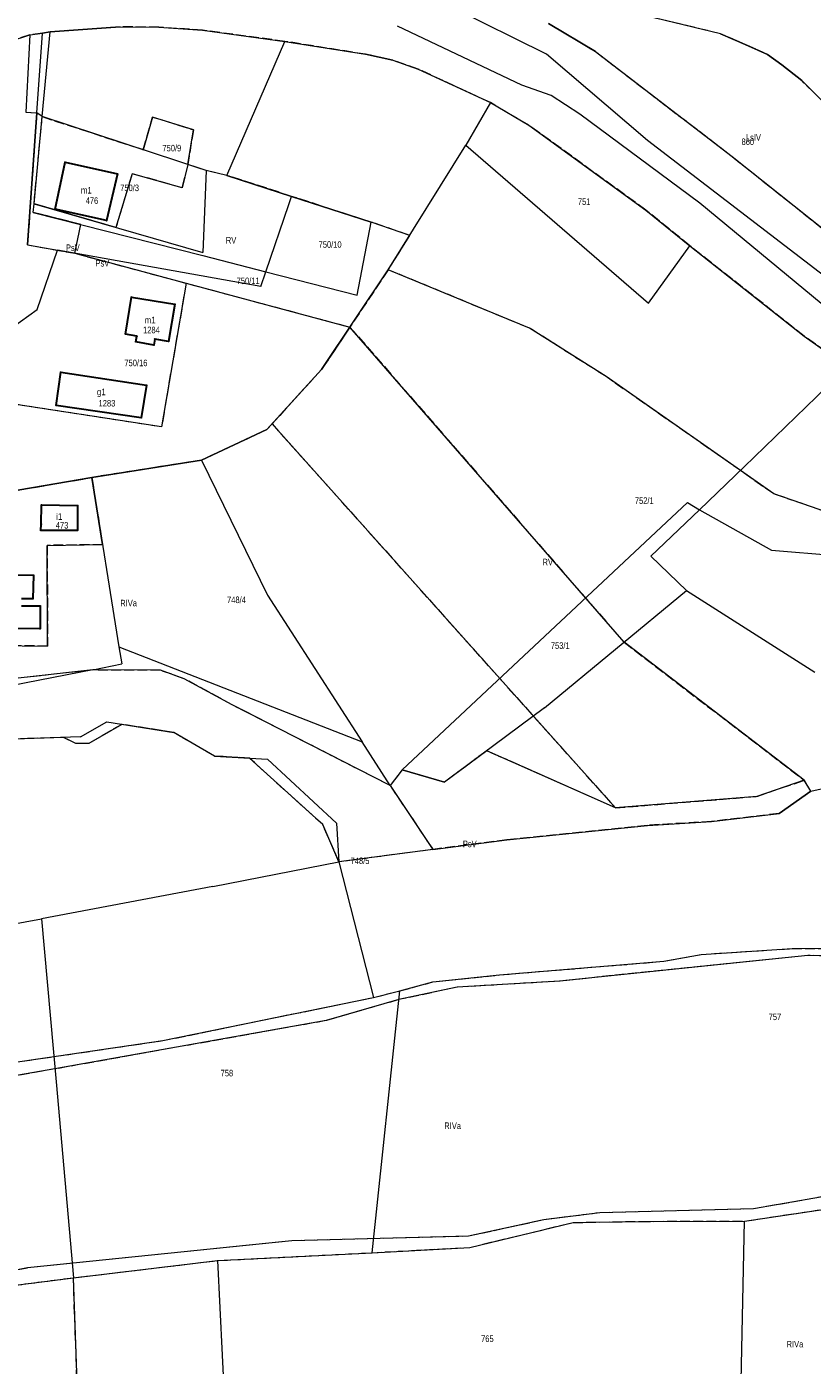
# Model space of a CAD drawing. Header units: metres. Extents: x 7498273 to 7499989, y 5499795 to 5500810.
# Tile 20 of 40: x 7498894 to 7499074, y 5500215 to 5500521. Entities that reach past the tile are written whole.
import ezdxf

# ---------------------------------------------------------------- set-up
doc = ezdxf.new("R2010")
doc.units = ezdxf.units.M
doc.header["$MEASUREMENT"] = 0
doc.linetypes.add('2.25_0.75', pattern=[3, 2.25, -0.75])
doc.layers.get('0').update_dxf_attribs({"color": 2})
for name, color, linetype, lineweight in [('209-oznaczenie konturu klasyfikacyjnego', 7, 'Continuous', 0), ('211-numer działki ewidencyjnej', 7, 'Continuous', 0), ('217-kontur klasyfikacyjny', 7, 'Continuous', 0), ('218-kontur użytku gruntowego', 7, 'Continuous', 0), ('219-działka ewidencyjna', 7, 'Continuous', 0), ('312-budynek ewidencyjny', 7, 'Continuous', 0), ('312-oznaczenie budynku ewidencyjnego', 7, 'Continuous', 0), ('312-oznaczenie budynku ewidencyjnego-Atr117', 7, 'Continuous', 0), ('Punkt budynku', 7, 'Continuous', 0)]:
    doc.layers.add(name, color=color, linetype=linetype, lineweight=lineweight)
doc.styles.get("Standard").update_dxf_attribs({"font": 'Working1250.shx', "width": 0.75})

# ---------------------------------------------------------------- blocks, each defined once
blk = doc.blocks.new('PUNKTBUD')
at = {"color": 0}
blk.add_circle((0, 0), 0.09, dxfattribs=at)

msp = doc.modelspace()

# ---------------------------------------------------------------- linework, layer by layer
at = {"layer": '217-kontur klasyfikacyjny', "color": 3, "linetype": '2.25_0.75', "lineweight": 13, "flags": 128}
for points in [[(7499052.63, 5500519.38), (7499025.15, 5500526.01)], [(7498915.29, 5500520.95), (7498899.25, 5500519.79)], [(7498924.13, 5500520.89), (7498915.29, 5500520.95)], [(7498934.14, 5500520.18), (7498924.13, 5500520.89)], [(7499013.3, 5500521.7), (7499024.04, 5500515.33)], [(7498894.59, 5500519.13), (7498885.18, 5500516.08)], [(7498897.49, 5500519.54), (7498894.59, 5500519.13)], [(7498899.25, 5500519.79), (7498897.49, 5500519.54)], [(7498952.96, 5500517.64), (7498934.14, 5500520.18)], [(7498971.38, 5500514.69), (7498952.96, 5500517.64)], [(7499058.33, 5500516.93), (7499052.63, 5500519.38)], [(7498977.66, 5500513.32), (7498971.38, 5500514.69)], [(7499024.04, 5500515.33), (7499055.34, 5500491.27)], [(7499063.46, 5500514.6), (7499058.33, 5500516.93)], [(7499066.72, 5500512.27), (7499063.46, 5500514.6)], [(7498983.45, 5500511.3), (7498977.66, 5500513.32)], [(7499071.27, 5500508.65), (7499066.72, 5500512.27)], [(7499000.01, 5500503.64), (7498983.45, 5500511.3)], [(7499101.66, 5500478.53), (7499071.27, 5500508.65)], [(7499008.77, 5500498.48), (7499000.01, 5500503.64)], [(7498893.65, 5500501.42), (7498896.19, 5500501.25)], [(7498896.19, 5500501.25), (7498894.04, 5500471.05)], [(7498895.55, 5500480.48), (7498897.42, 5500500.41)], [(7498897.42, 5500500.41), (7498896.19, 5500501.25)], [(7498897.42, 5500500.41), (7498920.54, 5500492.82)], [(7498920.54, 5500492.82), (7498922.7, 5500500.32)], [(7498922.7, 5500500.32), (7498932.02, 5500497.39)], [(7498932.02, 5500497.39), (7498930.74, 5500489.47)], [(7499035.61, 5500479), (7499008.77, 5500498.48)], [(7499055.34, 5500491.27), (7499080.34, 5500471.35)], [(7498918.01, 5500487.35), (7498914.31, 5500475.05)], [(7498929.44, 5500484.15), (7498918.01, 5500487.35)], [(7498930.74, 5500489.47), (7498929.44, 5500484.15)], [(7498934.98, 5500488.08), (7498930.74, 5500489.47)], [(7498939.66, 5500486.96), (7498934.98, 5500488.08)], [(7498954.51, 5500482.16), (7498939.66, 5500486.96)], [(7498972.75, 5500476.25), (7498954.51, 5500482.16)], [(7498895.37, 5500478.49), (7498895.55, 5500480.48)], [(7498906.28, 5500475.71), (7498895.37, 5500478.49)], [(7498906.68, 5500477.26), (7498895.55, 5500480.48)], [(7499045.66, 5500470.84), (7499035.61, 5500479)], [(7498904.87, 5500469.13), (7498906.28, 5500475.71)], [(7498914.31, 5500475.05), (7498906.68, 5500477.26)], [(7498981.53, 5500473.22), (7498972.75, 5500476.25)], [(7498976.63, 5500465.35), (7498981.53, 5500473.22)], [(7498894.04, 5500471.05), (7498904.87, 5500469.13)], [(7498904.87, 5500469.13), (7498930.36, 5500462.29)], [(7499071.81, 5500450.17), (7499045.66, 5500470.84)], [(7498930.36, 5500462.29), (7498924.73, 5500429.39)], [(7498930.36, 5500462.29), (7498967.86, 5500452.25)], [(7498976.63, 5500465.35), (7498967.86, 5500452.25)], [(7499008.94, 5500452.01), (7498976.63, 5500465.35)], [(7498967.86, 5500452.25), (7498961.36, 5500442.54)], [(7498967.86, 5500452.25), (7499030.59, 5500380.1)], [(7499026.48, 5500440.9), (7499008.94, 5500452.01)], [(7499081.74, 5500443.12), (7499071.81, 5500450.17)], [(7498961.36, 5500442.54), (7498950.04, 5500430.08)], [(7499064.84, 5500414.07), (7499026.48, 5500440.9)], [(7498924.73, 5500429.39), (7498886.87, 5500435.24)], [(7498948.84, 5500428.77), (7498933.86, 5500421.77)], [(7498950.04, 5500430.08), (7498948.84, 5500428.77)], [(7498950.04, 5500430.08), (7499028.61, 5500342.19)], [(7498933.86, 5500421.77), (7498908.79, 5500417.83)], [(7498883.78, 5500413.51), (7498908.79, 5500417.83)], [(7498908.79, 5500417.83), (7498911.24, 5500402.45)], [(7499090.07, 5500405.4), (7499064.84, 5500414.07)], [(7498911.24, 5500402.45), (7498898.57, 5500402.29)], [(7498898.57, 5500402.29), (7498898.64, 5500379.25)], [(7499030.59, 5500380.1), (7499071.84, 5500348.54)], [(7498898.64, 5500379.25), (7498881.05, 5500379.45)], [(7498908.98, 5500373.76), (7498863.81, 5500368.75)], [(7498924.46, 5500373.71), (7498908.98, 5500373.76)], [(7498929.93, 5500371.77), (7498924.46, 5500373.71)], [(7498940.91, 5500365.79), (7498929.93, 5500371.77)], [(7498977.07, 5500347.3), (7498940.91, 5500365.79)], [(7498915.64, 5500361.32), (7498908.07, 5500356.93)], [(7498927.58, 5500359.44), (7498915.64, 5500361.32)], [(7498902.28, 5500358.34), (7498888.92, 5500357.87)], [(7498905.14, 5500356.92), (7498902.28, 5500358.34)], [(7498936.85, 5500354.04), (7498927.58, 5500359.44)], [(7498908.07, 5500356.93), (7498905.14, 5500356.92)], [(7498999.17, 5500355.28), (7498989.5, 5500348.09)], [(7499028.61, 5500342.19), (7498999.17, 5500355.28)], [(7498944.86, 5500353.58), (7498936.85, 5500354.04)], [(7498961.64, 5500338.37), (7498944.86, 5500353.58)], [(7498979.8, 5500350.9), (7498977.07, 5500347.3)], [(7498989.5, 5500348.09), (7498979.8, 5500350.9)], [(7498977.07, 5500347.3), (7498986.83, 5500332.68)], [(7499060.98, 5500344.83), (7499071.84, 5500348.54)], [(7499073.33, 5500345.99), (7499066.13, 5500340.92)], [(7499071.84, 5500348.54), (7499073.33, 5500345.99)], [(7499028.61, 5500342.19), (7499060.98, 5500344.83)], [(7499066.13, 5500340.92), (7499050.64, 5500339.09)], [(7498965.33, 5500329.84), (7498961.64, 5500338.37)], [(7499035.94, 5500338.2), (7499003.8, 5500334.85)], [(7499050.64, 5500339.09), (7499035.94, 5500338.2)], [(7499003.8, 5500334.85), (7498986.83, 5500332.68)], [(7498986.83, 5500332.68), (7498965.33, 5500329.84)], [(7499048.27, 5500308.67), (7499069.03, 5500310)], [(7499069.03, 5500310), (7499093.32, 5500310.08)], [(7499002.05, 5500303.98), (7499039.71, 5500307.09)], [(7499072.66, 5500308.44), (7499015.79, 5500302.55)], [(7499039.71, 5500307.09), (7499048.27, 5500308.67)], [(7499094.18, 5500307.82), (7499072.66, 5500308.44)], [(7498986.85, 5500302.36), (7499002.05, 5500303.98)], [(7498973.24, 5500298.81), (7498979.27, 5500300.3)], [(7498992.42, 5500301.15), (7498979.06, 5500298.32)], [(7498979.27, 5500300.3), (7498986.85, 5500302.36)], [(7499015.79, 5500302.55), (7498992.42, 5500301.15)], [(7498925.02, 5500288.93), (7498973.24, 5500298.81)], [(7498979.06, 5500298.32), (7498962.41, 5500293.5)], [(7498962.41, 5500293.5), (7498900.34, 5500282.45)], [(7498775.42, 5500267.02), (7498925.02, 5500288.93)], [(7498900.34, 5500282.45), (7498834.9, 5500271.08)], [(7499058.18, 5500247.62), (7499082.29, 5500251.23)], [(7499060.2, 5500250.51), (7499079.49, 5500253.85)], [(7498995.01, 5500244.23), (7499012.21, 5500247.98)], [(7499012.21, 5500247.98), (7499025.02, 5500249.61)], [(7499025.02, 5500249.61), (7499060.2, 5500250.51)], [(7498995.32, 5500241.62), (7499018.92, 5500247.3)], [(7499018.92, 5500247.3), (7499034.43, 5500247.56)], [(7499034.43, 5500247.56), (7499058.18, 5500247.62)], [(7498894.08, 5500236.97), (7498954.52, 5500243.21)], [(7498954.52, 5500243.21), (7498995.01, 5500244.23)], [(7498937.55, 5500238.59), (7498972.92, 5500240.4)], [(7498972.92, 5500240.4), (7498995.32, 5500241.62)], [(7498856.53, 5500229.62), (7498894.08, 5500236.97)], [(7498904.55, 5500234.65), (7498937.55, 5500238.59)], [(7498881.57, 5500231.71), (7498904.55, 5500234.65)], [(7498906.02, 5500193.33), (7498904.55, 5500234.65)]]:
    msp.add_lwpolyline(points, dxfattribs=at)
at = {"layer": '218-kontur użytku gruntowego', "color": 3, "linetype": 'Continuous', "lineweight": 13, "flags": 128}
for points in [[(7499012.84, 5500514.68), (7498991.26, 5500525.39)], [(7499052.63, 5500519.38), (7499025.15, 5500526.01)], [(7498899.25, 5500519.79), (7498915.29, 5500520.95)], [(7498915.29, 5500520.95), (7498924.13, 5500520.89)], [(7498924.13, 5500520.89), (7498934.14, 5500520.18)], [(7499007.17, 5500507.58), (7498978.75, 5500521.1)], [(7499013.3, 5500521.7), (7499024.04, 5500515.33)], [(7498885.18, 5500516.08), (7498894.59, 5500519.13)], [(7498894.59, 5500519.13), (7498897.49, 5500519.54)], [(7498897.49, 5500519.54), (7498899.25, 5500519.79)], [(7498934.14, 5500520.18), (7498952.96, 5500517.64)], [(7498952.96, 5500517.64), (7498971.38, 5500514.69)], [(7499058.33, 5500516.93), (7499052.63, 5500519.38)], [(7498971.38, 5500514.69), (7498977.66, 5500513.32)], [(7499035.99, 5500494.95), (7499012.84, 5500514.68)], [(7499024.04, 5500515.33), (7499055.34, 5500491.27)], [(7499063.46, 5500514.6), (7499058.33, 5500516.93)], [(7499066.72, 5500512.27), (7499063.46, 5500514.6)], [(7498977.66, 5500513.32), (7498983.45, 5500511.3)], [(7499071.27, 5500508.65), (7499066.72, 5500512.27)], [(7498983.45, 5500511.3), (7499000.01, 5500503.64)], [(7499101.66, 5500478.53), (7499071.27, 5500508.65)], [(7499013.89, 5500505.24), (7499007.17, 5500507.58)], [(7499020.5, 5500500.94), (7499013.89, 5500505.24)], [(7499000.01, 5500503.64), (7499008.77, 5500498.48)], [(7498893.65, 5500501.42), (7498896.19, 5500501.25)], [(7498896.19, 5500501.25), (7498894.04, 5500471.05)], [(7498895.55, 5500480.48), (7498897.42, 5500500.41)], [(7498897.42, 5500500.41), (7498896.19, 5500501.25)], [(7498920.54, 5500492.82), (7498897.42, 5500500.41)], [(7498922.7, 5500500.32), (7498920.54, 5500492.82)], [(7498932.02, 5500497.39), (7498922.7, 5500500.32)], [(7499047.93, 5500480.59), (7499020.5, 5500500.94)], [(7498930.74, 5500489.47), (7498932.02, 5500497.39)], [(7499008.77, 5500498.48), (7499035.61, 5500479)], [(7499085.38, 5500457), (7499035.99, 5500494.95)], [(7499055.34, 5500491.27), (7499080.34, 5500471.35)], [(7498918.01, 5500487.35), (7498914.31, 5500475.05)], [(7498929.44, 5500484.15), (7498918.01, 5500487.35)], [(7498930.74, 5500489.47), (7498929.44, 5500484.15)], [(7498934.98, 5500488.08), (7498930.74, 5500489.47)], [(7498939.66, 5500486.96), (7498934.98, 5500488.08)], [(7498954.51, 5500482.16), (7498939.66, 5500486.96)], [(7498972.75, 5500476.25), (7498954.51, 5500482.16)], [(7498895.37, 5500478.49), (7498895.55, 5500480.48)], [(7498906.28, 5500475.71), (7498895.37, 5500478.49)], [(7498906.68, 5500477.26), (7498895.55, 5500480.48)], [(7499035.61, 5500479), (7499045.66, 5500470.84)], [(7499079.66, 5500454.39), (7499047.93, 5500480.59)], [(7498904.87, 5500469.13), (7498906.28, 5500475.71)], [(7498914.31, 5500475.05), (7498906.68, 5500477.26)], [(7498981.53, 5500473.22), (7498972.75, 5500476.25)], [(7498976.63, 5500465.35), (7498981.53, 5500473.22)], [(7498894.04, 5500471.05), (7498904.87, 5500469.13)], [(7498904.87, 5500469.13), (7498930.36, 5500462.29)], [(7499045.66, 5500470.84), (7499071.81, 5500450.17)], [(7498930.36, 5500462.29), (7498924.73, 5500429.39)], [(7498930.36, 5500462.29), (7498967.86, 5500452.25)], [(7498967.86, 5500452.25), (7498976.63, 5500465.35)], [(7499008.94, 5500452.01), (7498976.63, 5500465.35)], [(7498967.86, 5500452.25), (7498961.36, 5500442.54)], [(7499030.59, 5500380.1), (7498967.86, 5500452.25)], [(7499026.48, 5500440.9), (7499008.94, 5500452.01)], [(7499071.81, 5500450.17), (7499081.74, 5500443.12)], [(7498961.36, 5500442.54), (7498950.04, 5500430.08)], [(7499064.84, 5500414.07), (7499026.48, 5500440.9)], [(7498924.73, 5500429.39), (7498886.87, 5500435.24)], [(7498948.84, 5500428.77), (7498933.86, 5500421.77)], [(7498950.04, 5500430.08), (7498948.84, 5500428.77)], [(7498950.04, 5500430.08), (7499028.61, 5500342.19)], [(7498933.86, 5500421.77), (7498908.79, 5500417.83)], [(7498908.79, 5500417.83), (7498883.78, 5500413.51)], [(7498911.24, 5500402.45), (7498908.79, 5500417.83)], [(7499090.07, 5500405.4), (7499064.84, 5500414.07)], [(7498898.57, 5500402.29), (7498911.24, 5500402.45)], [(7498898.64, 5500379.25), (7498898.57, 5500402.29)], [(7499071.84, 5500348.54), (7499030.59, 5500380.1)], [(7498881.05, 5500379.45), (7498898.64, 5500379.25)], [(7498908.98, 5500373.76), (7498863.81, 5500368.75)], [(7498924.46, 5500373.71), (7498908.98, 5500373.76)], [(7498929.93, 5500371.77), (7498924.46, 5500373.71)], [(7498940.91, 5500365.79), (7498929.93, 5500371.77)], [(7498977.07, 5500347.3), (7498940.91, 5500365.79)], [(7498915.64, 5500361.32), (7498908.07, 5500356.93)], [(7498927.58, 5500359.44), (7498915.64, 5500361.32)], [(7498902.28, 5500358.34), (7498888.92, 5500357.87)], [(7498905.14, 5500356.92), (7498902.28, 5500358.34)], [(7498936.85, 5500354.04), (7498927.58, 5500359.44)], [(7498908.07, 5500356.93), (7498905.14, 5500356.92)], [(7498999.17, 5500355.28), (7498989.5, 5500348.09)], [(7499028.61, 5500342.19), (7498999.17, 5500355.28)], [(7498944.86, 5500353.58), (7498936.85, 5500354.04)], [(7498961.64, 5500338.37), (7498944.86, 5500353.58)], [(7498979.8, 5500350.9), (7498977.07, 5500347.3)], [(7498989.5, 5500348.09), (7498979.8, 5500350.9)], [(7498977.07, 5500347.3), (7498986.83, 5500332.68)], [(7499071.84, 5500348.54), (7499060.98, 5500344.83)], [(7499066.13, 5500340.92), (7499073.33, 5500345.99)], [(7499073.33, 5500345.99), (7499071.84, 5500348.54)], [(7499060.98, 5500344.83), (7499028.61, 5500342.19)], [(7499050.64, 5500339.09), (7499066.13, 5500340.92)], [(7498965.33, 5500329.84), (7498961.64, 5500338.37)], [(7499003.8, 5500334.85), (7499035.94, 5500338.2)], [(7499035.94, 5500338.2), (7499050.64, 5500339.09)], [(7498986.83, 5500332.68), (7499003.8, 5500334.85)], [(7498986.83, 5500332.68), (7498965.33, 5500329.84)], [(7499048.27, 5500308.67), (7499069.03, 5500310)], [(7499069.03, 5500310), (7499093.32, 5500310.08)], [(7499002.05, 5500303.98), (7499039.71, 5500307.09)], [(7499072.66, 5500308.44), (7499015.79, 5500302.55)], [(7499039.71, 5500307.09), (7499048.27, 5500308.67)], [(7499094.18, 5500307.82), (7499072.66, 5500308.44)], [(7498986.85, 5500302.36), (7499002.05, 5500303.98)], [(7498973.24, 5500298.81), (7498979.27, 5500300.3)], [(7498992.42, 5500301.15), (7498979.06, 5500298.32)], [(7498979.27, 5500300.3), (7498986.85, 5500302.36)], [(7499015.79, 5500302.55), (7498992.42, 5500301.15)], [(7498925.02, 5500288.93), (7498973.24, 5500298.81)], [(7498979.06, 5500298.32), (7498962.41, 5500293.5)], [(7498962.41, 5500293.5), (7498900.34, 5500282.45)], [(7498775.42, 5500267.02), (7498925.02, 5500288.93)], [(7498900.34, 5500282.45), (7498834.9, 5500271.08)], [(7499058.18, 5500247.62), (7499082.29, 5500251.23)], [(7499060.2, 5500250.51), (7499079.49, 5500253.85)], [(7498995.01, 5500244.23), (7499012.21, 5500247.98)], [(7499012.21, 5500247.98), (7499025.02, 5500249.61)], [(7499025.02, 5500249.61), (7499060.2, 5500250.51)], [(7498995.32, 5500241.62), (7499018.92, 5500247.3)], [(7499018.92, 5500247.3), (7499034.43, 5500247.56)], [(7499034.43, 5500247.56), (7499058.18, 5500247.62)], [(7498894.08, 5500236.97), (7498954.52, 5500243.21)], [(7498954.52, 5500243.21), (7498995.01, 5500244.23)], [(7498937.55, 5500238.59), (7498972.92, 5500240.4)], [(7498972.92, 5500240.4), (7498995.32, 5500241.62)], [(7498856.53, 5500229.62), (7498894.08, 5500236.97)], [(7498904.55, 5500234.65), (7498937.55, 5500238.59)], [(7498881.57, 5500231.71), (7498904.55, 5500234.65)], [(7498906.02, 5500193.33), (7498904.55, 5500234.65)]]:
    msp.add_lwpolyline(points, dxfattribs=at)
at = {"layer": '219-działka ewidencyjna', "color": 3, "linetype": 'Continuous', "lineweight": 13, "flags": 128}
for points in [[(7499052.63, 5500519.38), (7499025.15, 5500526.01)], [(7498915.29, 5500520.95), (7498899.25, 5500519.79)], [(7498915.29, 5500520.95), (7498924.13, 5500520.89)], [(7498924.13, 5500520.89), (7498934.14, 5500520.18)], [(7499024.04, 5500515.33), (7499013.3, 5500521.7)], [(7498885.18, 5500516.08), (7498894.59, 5500519.13)], [(7498894.59, 5500519.13), (7498893.65, 5500501.42)], [(7498894.59, 5500519.13), (7498897.49, 5500519.54)], [(7498896.19, 5500501.25), (7498897.49, 5500519.54)], [(7498897.42, 5500500.41), (7498899.25, 5500519.79)], [(7498897.49, 5500519.54), (7498899.25, 5500519.79)], [(7498934.14, 5500520.18), (7498952.96, 5500517.64)], [(7498939.66, 5500486.96), (7498952.96, 5500517.64)], [(7498952.96, 5500517.64), (7498971.38, 5500514.69)], [(7499052.63, 5500519.38), (7499058.33, 5500516.93)], [(7498977.66, 5500513.32), (7498971.38, 5500514.69)], [(7499024.04, 5500515.33), (7499055.34, 5500491.27)], [(7499058.33, 5500516.93), (7499063.46, 5500514.6)], [(7499063.46, 5500514.6), (7499066.72, 5500512.27)], [(7498977.66, 5500513.32), (7498983.45, 5500511.3)], [(7499066.72, 5500512.27), (7499071.27, 5500508.65)], [(7498983.45, 5500511.3), (7499000.01, 5500503.64)], [(7499071.27, 5500508.65), (7499101.66, 5500478.53)], [(7499000.01, 5500503.64), (7498994.38, 5500493.86)], [(7499000.01, 5500503.64), (7499008.77, 5500498.48)], [(7498894.04, 5500471.05), (7498896.19, 5500501.25)], [(7498895.55, 5500480.48), (7498897.42, 5500500.41)], [(7498934.98, 5500488.08), (7498897.42, 5500500.41)], [(7499008.77, 5500498.48), (7499035.61, 5500479)], [(7498976.63, 5500465.35), (7498994.38, 5500493.86)], [(7498994.38, 5500493.86), (7499036.19, 5500457.69)], [(7499055.34, 5500491.27), (7499080.34, 5500471.35)], [(7498934.98, 5500488.08), (7498934.19, 5500469.3)], [(7498939.66, 5500486.96), (7498954.51, 5500482.16)], [(7498953.87, 5500480.26), (7498954.51, 5500482.16)], [(7498954.51, 5500482.16), (7498972.75, 5500476.25)], [(7498895.37, 5500478.49), (7498895.55, 5500480.48)], [(7498895.37, 5500478.49), (7498934.16, 5500468.59)], [(7498895.55, 5500480.48), (7498934.19, 5500469.3)], [(7498948.61, 5500464.9), (7498953.87, 5500480.26)], [(7499035.61, 5500479), (7499045.66, 5500470.84)], [(7498969.49, 5500459.58), (7498972.75, 5500476.25)], [(7498894.04, 5500471.05), (7498900.92, 5500469.81)], [(7498896.27, 5500456.23), (7498900.92, 5500469.81)], [(7498947.47, 5500461.56), (7498900.92, 5500469.81)], [(7498934.16, 5500468.59), (7498948.61, 5500464.9)], [(7499036.19, 5500457.69), (7499045.66, 5500470.84)], [(7499045.66, 5500470.84), (7499071.81, 5500450.17)], [(7498947.47, 5500461.56), (7498948.61, 5500464.9)], [(7498948.61, 5500464.9), (7498969.49, 5500459.58)], [(7498961.36, 5500442.54), (7498976.63, 5500465.35)], [(7498890.52, 5500452.15), (7498896.27, 5500456.23)], [(7499071.81, 5500450.17), (7499081.74, 5500443.12)], [(7498948.84, 5500428.77), (7498961.36, 5500442.54)], [(7499058.06, 5500420.25), (7499081.74, 5500443.12)], [(7498933.86, 5500421.77), (7498948.84, 5500428.77)], [(7498908.79, 5500417.83), (7498933.86, 5500421.77)], [(7498933.86, 5500421.77), (7498948.98, 5500390.87)], [(7499047.85, 5500410.45), (7499058.06, 5500420.25)], [(7498883.78, 5500413.51), (7498908.79, 5500417.83)], [(7498908.79, 5500417.83), (7498914.96, 5500379.03)], [(7498979.8, 5500350.9), (7499045.13, 5500412.08)], [(7499036.75, 5500399.8), (7499047.85, 5500410.45)], [(7499045.13, 5500412.08), (7499047.85, 5500410.45)], [(7499047.85, 5500410.45), (7499064.37, 5500401.18)], [(7499064.37, 5500401.18), (7499079.03, 5500399.99)], [(7499036.75, 5500399.8), (7499044.92, 5500391.92)], [(7499012.42, 5500365.12), (7499044.92, 5500391.92)], [(7499044.92, 5500391.92), (7499074.23, 5500373.25)], [(7498948.98, 5500390.87), (7498970.66, 5500357.32)], [(7498914.96, 5500379.03), (7498915.63, 5500375.16)], [(7498914.96, 5500379.03), (7498970.66, 5500357.32)], [(7498908.98, 5500373.76), (7498810.76, 5500354.62)], [(7498908.98, 5500373.76), (7498915.63, 5500375.16)], [(7499012.42, 5500365.12), (7498989.5, 5500348.09)], [(7498906.19, 5500358.48), (7498912.2, 5500361.86)], [(7498912.2, 5500361.86), (7498927.58, 5500359.44)], [(7498906.19, 5500358.48), (7498885.55, 5500357.75)], [(7498936.85, 5500354.04), (7498927.58, 5500359.44)], [(7498977.07, 5500347.3), (7498970.66, 5500357.32)], [(7498936.85, 5500354.04), (7498949, 5500353.34)], [(7498949, 5500353.34), (7498964.8, 5500338.67)], [(7498979.8, 5500350.9), (7498989.5, 5500348.09)], [(7499073.33, 5500345.99), (7499090.25, 5500349.85)], [(7498977.07, 5500347.3), (7498986.83, 5500332.68)], [(7499073.33, 5500345.99), (7499066.13, 5500340.92)], [(7499050.64, 5500339.09), (7499066.13, 5500340.92)], [(7498964.8, 5500338.67), (7498965.33, 5500329.84)], [(7499003.8, 5500334.85), (7499035.94, 5500338.2)], [(7499035.94, 5500338.2), (7499050.64, 5500339.09)], [(7498986.83, 5500332.68), (7499003.8, 5500334.85)], [(7498986.83, 5500332.68), (7498965.33, 5500329.84)], [(7498936.44, 5500324.2), (7498965.33, 5500329.84)], [(7498965.33, 5500329.84), (7498973.24, 5500298.81)], [(7498936.44, 5500324.2), (7498897.24, 5500316.78)], [(7498882.27, 5500314.05), (7498897.24, 5500316.78)], [(7498897.24, 5500316.78), (7498900.61, 5500279.49)], [(7498972.92, 5500240.4), (7498979.27, 5500300.3)], [(7498973.24, 5500298.81), (7498979.27, 5500300.3)], [(7498900.61, 5500279.49), (7498904.55, 5500234.65)], [(7499058.18, 5500247.62), (7499082.29, 5500251.23)], [(7498995.32, 5500241.62), (7499018.92, 5500247.3)], [(7499018.92, 5500247.3), (7499034.43, 5500247.56)], [(7499034.43, 5500247.56), (7499058.18, 5500247.62)], [(7499057.33, 5500207.41), (7499058.18, 5500247.62)], [(7498937.55, 5500238.59), (7498972.92, 5500240.4)], [(7498972.92, 5500240.4), (7498995.32, 5500241.62)], [(7498904.55, 5500234.65), (7498937.55, 5500238.59)], [(7498937.55, 5500238.59), (7498939.66, 5500195.3)], [(7498881.57, 5500231.71), (7498904.55, 5500234.65)]]:
    msp.add_lwpolyline(points, dxfattribs=at)
at = {"layer": '312-budynek ewidencyjny', "color": 7, "linetype": 'Continuous', "lineweight": 30, "flags": 128}
for points in [[(7498900.42, 5500479.26), (7498902.65, 5500490)], [(7498902.65, 5500490), (7498914.63, 5500487.34)], [(7498914.63, 5500487.34), (7498912.14, 5500476.61)], [(7498912.14, 5500476.61), (7498900.42, 5500479.26)], [(7498916.47, 5500450.65), (7498917.83, 5500459.12)], [(7498917.83, 5500459.12), (7498927.76, 5500457.48)], [(7498927.76, 5500457.48), (7498926.33, 5500448.95)], [(7498919.07, 5500450.17), (7498916.47, 5500450.65)], [(7498918.83, 5500448.85), (7498919.07, 5500450.17)], [(7498922.96, 5500448.08), (7498918.83, 5500448.85)], [(7498923.22, 5500449.51), (7498922.96, 5500448.08)], [(7498926.33, 5500448.95), (7498923.22, 5500449.51)], [(7498900.59, 5500434.32), (7498901.65, 5500441.92)], [(7498901.65, 5500441.92), (7498921.29, 5500438.94)], [(7498921.29, 5500438.94), (7498920.08, 5500431.47)], [(7498920.08, 5500431.47), (7498900.59, 5500434.32)], [(7498897.18, 5500407.15), (7498897.26, 5500411.53)], [(7498897.26, 5500411.53), (7498905.53, 5500411.42)], [(7498905.53, 5500411.42), (7498905.47, 5500405.7)], [(7498897.12, 5500405.71), (7498897.18, 5500407.15)], [(7498905.47, 5500405.7), (7498897.12, 5500405.71)], [(7498884.06, 5500395.55), (7498895.42, 5500395.45)], [(7498895.42, 5500395.45), (7498895.3, 5500390.06)], [(7498895.3, 5500390.06), (7498892.7, 5500390.08)], [(7498892.68, 5500388.48), (7498896.98, 5500388.44)], [(7498896.98, 5500388.44), (7498896.93, 5500383.19)], [(7498896.93, 5500383.19), (7498891.28, 5500383.25)]]:
    msp.add_lwpolyline(points, dxfattribs=at)

# ---------------------------------------------------------------- block references
at = {"layer": 'Punkt budynku', "color": 5, "linetype": 'Continuous', "lineweight": 13}
for p in [(7498902.65, 5500490), (7498914.63, 5500487.34), (7498900.42, 5500479.26), (7498912.14, 5500476.61), (7498917.83, 5500459.12), (7498927.76, 5500457.48), (7498916.47, 5500450.65), (7498919.07, 5500450.17), (7498918.83, 5500448.85), (7498922.96, 5500448.08), (7498923.22, 5500449.51), (7498926.33, 5500448.95), (7498901.65, 5500441.92), (7498921.29, 5500438.94), (7498900.59, 5500434.32), (7498920.08, 5500431.47), (7498897.26, 5500411.53), (7498905.53, 5500411.42), (7498897.18, 5500407.15), (7498897.12, 5500405.71), (7498905.47, 5500405.7), (7498895.42, 5500395.45), (7498895.3, 5500390.06), (7498896.98, 5500388.44), (7498896.93, 5500383.19)]:
    msp.add_blockref('PUNKTBUD', p, dxfattribs=at)

# ---------------------------------------------------------------- texts
at = {"layer": '209-oznaczenie konturu klasyfikacyjnego', "color": 3, "linetype": 'Continuous', "lineweight": 13, "char_height": 1.5, "attachment_point": 7, "line_spacing_factor": 0.6}
for s, insert in [('\\H1x;\\W0.79;LsIV', (7499058.48, 5500494.88)), ('\\H1x;\\W0.79;RV', (7498939.45, 5500471.36)), ('\\H1x;\\W0.79;PsV', (7498902.85, 5500469.63)), ('\\H1x;\\W0.79;PsV', (7498909.62, 5500466.09)), ('\\H1x;\\W0.79;RV', (7499011.94, 5500397.72)), ('\\H1x;\\W0.79;RIVa', (7498915.28, 5500388.3)), ('\\H1x;\\W0.79;PsV', (7498993.7, 5500333.18)), ('\\H1x;\\W0.79;RIVa', (7498989.45, 5500268.68)), ('\\H1x;\\W0.79;RIVa', (7499067.79, 5500218.7))]:
    msp.add_mtext(s, dxfattribs=dict(at, insert=insert))
at = {"layer": '211-numer działki ewidencyjnej', "color": 3, "linetype": 'Continuous', "lineweight": 13, "char_height": 1.5, "line_spacing_factor": 0.6}
for s, insert, attachment_point in [('\\H1x;\\W0.79;750/9', (7498924.94, 5500492.43), 7), ('\\H1x;\\W0.79;860', (7499057.48, 5500493.88), 7), ('\\H1x;\\W0.79;750/3', (7498915.27, 5500484.86), 1), ('\\H1x;\\W0.79;751', (7499020.02, 5500480.17), 7), ('\\H1x;\\W0.79;750/10', (7498960.68, 5500470.37), 7), ('\\H1x;\\W0.79;750/11', (7498941.93, 5500462.06), 7), ('\\H1x;\\W0.79;750/16', (7498916.23, 5500443.27), 7), ('\\H1x;\\W0.79;752/1', (7499033.06, 5500413.27), 1), ('\\H1x;\\W0.79;748/4', (7498939.73, 5500389.05), 7), ('\\H1x;\\W0.79;753/1', (7499013.83, 5500380.09), 1), ('\\H1x;\\W0.79;748/5', (7498968.01, 5500330.84), 1), ('\\H1x;\\W0.79;757', (7499063.69, 5500295.13), 1), ('\\H1x;\\W0.79;758', (7498938.26, 5500282.25), 1), ('\\H1x;\\W0.79;765', (7498997.87, 5500221.46), 1)]:
    msp.add_mtext(s, dxfattribs=dict(at, insert=insert, attachment_point=attachment_point))
at = {"layer": '312-oznaczenie budynku ewidencyjnego', "color": 7, "linetype": 'Continuous', "lineweight": 13, "char_height": 1.5, "attachment_point": 1, "line_spacing_factor": 0.6}
for s, insert in [('\\H1x;\\W0.79;476', (7498907.37, 5500481.93)), ('\\H1x;\\W0.79;1284', (7498920.5, 5500452.33)), ('\\H1x;\\W0.79;1283', (7498910.33, 5500435.57)), ('\\H1x;\\W0.79;473', (7498900.53, 5500407.63))]:
    msp.add_mtext(s, dxfattribs=dict(at, insert=insert))
at = {"layer": '312-oznaczenie budynku ewidencyjnego-Atr117', "color": 7, "char_height": 1.5, "attachment_point": 8, "line_spacing_factor": 0.6}
for s, insert in [('\\H1x;\\W0.9;m1', (7498907.53, 5500482.81)), ('\\H1x;\\W0.9;m1', (7498922.12, 5500453.1)), ('\\H1x;\\W0.9;g1', (7498910.94, 5500436.2)), ('\\H1x;\\W0.9;i1', (7498901.33, 5500408.12))]:
    msp.add_mtext(s, dxfattribs=dict(at, insert=insert))

doc.saveas('drawing.dxf')
